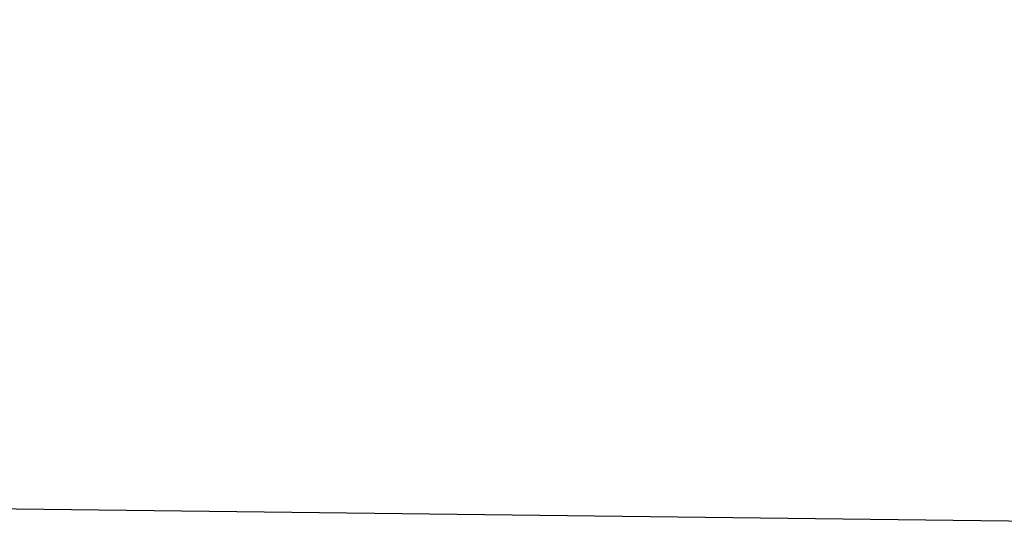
# Model space of a CAD drawing. Header units: metres. Extents: x 125342 to 129425, y 451189 to 457051.
# Tile 30 of 68: x 126639 to 126720, y 451496 to 451538. Entities that reach past the tile are written whole.
import ezdxf

# ---------------------------------------------------------------- set-up
doc = ezdxf.new("R2010")
doc.units = ezdxf.units.M
doc.layers.get('Defpoints').update_dxf_attribs({"color": 30})

msp = doc.modelspace()

# ---------------------------------------------------------------- linework, layer by layer
at = {"layer": 'Defpoints', "flags": 128}
msp.add_lwpolyline([(126285.7053669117, 451632.1177943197), (126762.6687646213, 451626.3427734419), (126761.0947814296, 451496.3462960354), (126284.13138372, 451502.1213169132)], close=True, dxfattribs=at)
msp.add_lwpolyline([(126285.7053669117, 451632.1177943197), (126762.6687646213, 451626.3427734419), (126761.0947814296, 451496.3462960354), (126284.13138372, 451502.1213169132)], close=True, dxfattribs=at)

doc.saveas('drawing.dxf')
